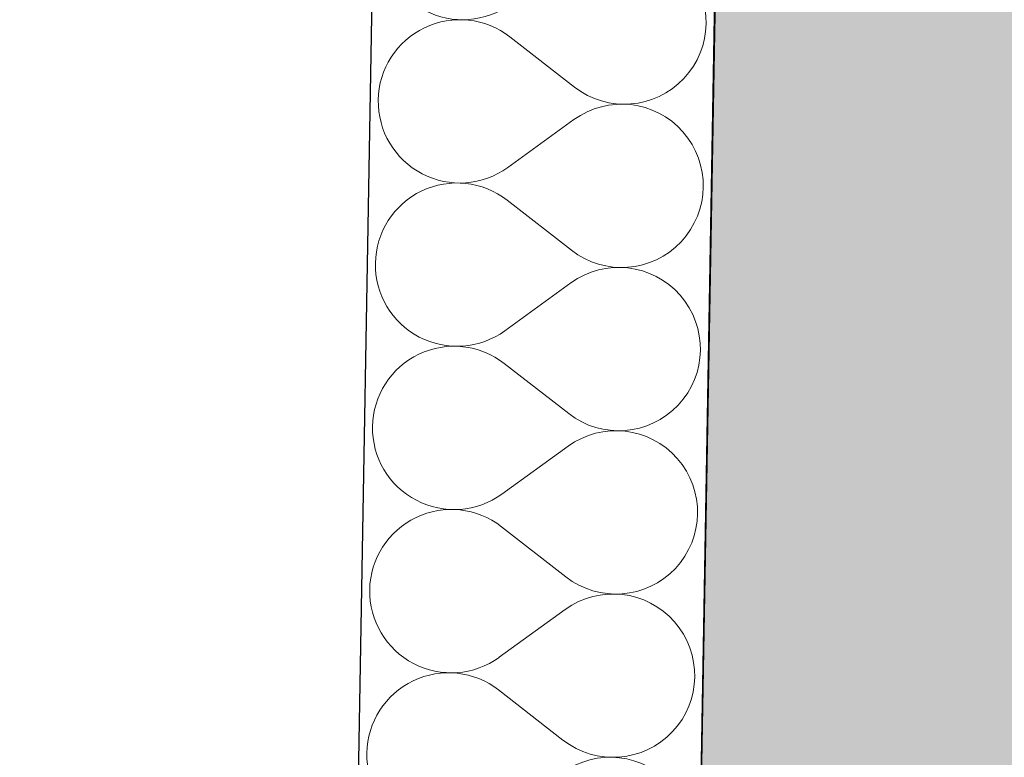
# Model space of a CAD drawing. Header units: millimetres. Extents: x -24674 to 2959, y -2716 to 20653.
# Tile 54 of 161: x -20642 to -20182, y 9423 to 9767. Entities that reach past the tile are written whole.
import ezdxf

# ---------------------------------------------------------------- set-up
doc = ezdxf.new("R2010")
doc.units = ezdxf.units.MM
doc.header["$MEASUREMENT"] = 0
doc.linetypes.add('Wipeout_Contour', pattern=[1000, 0, -1000])
for name, color, linetype in [('9._POHLED ZÁPADNÍ_1_Konstrukce - nosné', 7, 'Continuous'), ('9._POHLED ZÁPADNÍ_1_Nové_Konstrukce - nosné', 7, 'Continuous'), ('9._POHLED ZÁPADNÍ_1_Nové_Výplně - Povrchové', 7, 'Continuous'), ('9._POHLED ZÁPADNÍ_1_Nové_Výplně – Řezové', 7, 'Continuous'), ('9._POHLED ZÁPADNÍ_1_Výplně – Řezové', 7, 'Continuous'), ('9._POHLED ZÁPADNÍ_1_VÝTAH VAR 1', 7, 'Continuous')]:
    doc.layers.add(name, color=color, linetype=linetype)

# ---------------------------------------------------------------- blocks, each defined once
blk = doc.blocks.new('*X4', base_point=(-27719.5, -6043.99))
at = {"layer": '9._POHLED ZÁPADNÍ_1_Nové_Výplně – Řezové', "color": 21, "linetype": 'Continuous', "lineweight": 20, "true_color": 0xffaaaa}
for p, q in [((-20446.6, 9765.89), (-20449.19, 9765.08)), ((-20443.95, 9766.52), (-20446.6, 9765.89)), ((-20441.26, 9766.95), (-20443.95, 9766.52)), ((-20438.55, 9767.19), (-20441.26, 9766.95)), ((-20435.83, 9767.24), (-20438.55, 9767.19)), ((-20433.12, 9767.1), (-20435.83, 9767.24)), ((-20430.42, 9766.76), (-20433.12, 9767.1)), ((-20427.75, 9766.22), (-20430.42, 9766.76)), ((-20425.13, 9765.5), (-20427.75, 9766.22)), ((-20321.59, 9765.25), (-20321.64, 9767.97)), ((-20456.54, 9761.56), (-20458.81, 9760.05)), ((-20454.18, 9762.91), (-20456.54, 9761.56)), ((-20451.72, 9764.08), (-20454.18, 9762.91)), ((-20449.19, 9765.08), (-20451.72, 9764.08)), ((-20422.56, 9764.6), (-20425.13, 9765.5)), ((-20420.07, 9763.51), (-20422.56, 9764.6)), ((-20417.66, 9762.25), (-20420.07, 9763.51)), ((-20415.34, 9760.82), (-20417.66, 9762.25)), ((-20322.07, 9759.83), (-20321.73, 9762.53)), ((-20321.73, 9762.53), (-20321.59, 9765.25)), ((-20462.98, 9756.56), (-20464.87, 9754.61)), ((-20460.95, 9758.38), (-20462.98, 9756.56)), ((-20458.81, 9760.05), (-20460.95, 9758.38)), ((-20413.14, 9759.23), (-20415.34, 9760.82)), ((-20383.06, 9735.84), (-20413.14, 9759.23)), ((-20323.32, 9754.54), (-20322.6, 9757.17)), ((-20322.6, 9757.17), (-20322.07, 9759.83)), ((-20466.61, 9752.52), (-20468.2, 9750.31)), ((-20464.87, 9754.61), (-20466.61, 9752.52)), ((-20325.31, 9749.48), (-20324.23, 9751.98)), ((-20324.23, 9751.98), (-20323.32, 9754.54)), ((-20469.63, 9748), (-20470.89, 9745.59)), ((-20468.2, 9750.31), (-20469.63, 9748)), ((-20326.57, 9747.07), (-20325.31, 9749.48)), ((-20471.98, 9743.09), (-20472.88, 9740.53)), ((-20470.89, 9745.59), (-20471.98, 9743.09)), ((-20329.59, 9742.55), (-20328, 9744.76)), ((-20328, 9744.76), (-20326.57, 9747.07)), ((-20472.88, 9740.53), (-20473.6, 9737.9)), ((-20335.25, 9736.68), (-20333.22, 9738.5)), ((-20333.22, 9738.5), (-20331.34, 9740.46)), ((-20331.34, 9740.46), (-20329.59, 9742.55)), ((-20474.13, 9735.23), (-20474.47, 9732.53)), ((-20473.6, 9737.9), (-20474.13, 9735.23)), ((-20383.06, 9735.84), (-20380.86, 9734.25)), ((-20380.86, 9734.25), (-20378.54, 9732.82)), ((-20342.02, 9732.16), (-20339.66, 9733.5)), ((-20339.66, 9733.5), (-20337.4, 9735.02)), ((-20337.4, 9735.02), (-20335.25, 9736.68)), ((-20474.47, 9732.53), (-20474.61, 9729.82)), ((-20474.61, 9729.82), (-20474.56, 9727.1)), ((-20378.54, 9732.82), (-20376.13, 9731.56)), ((-20376.13, 9731.56), (-20373.64, 9730.47)), ((-20373.64, 9730.47), (-20371.07, 9729.56)), ((-20371.07, 9729.56), (-20368.45, 9728.84)), ((-20352.25, 9728.55), (-20349.6, 9729.18)), ((-20349.6, 9729.18), (-20347.01, 9729.99)), ((-20347.01, 9729.99), (-20344.48, 9730.98)), ((-20344.48, 9730.98), (-20342.02, 9732.16)), ((-20474.56, 9727.1), (-20474.32, 9724.39)), ((-20474.32, 9724.39), (-20473.88, 9721.7)), ((-20376.25, 9724.65), (-20378.71, 9723.47)), ((-20373.72, 9725.65), (-20376.25, 9724.65)), ((-20371.13, 9726.46), (-20373.72, 9725.65)), ((-20368.48, 9727.09), (-20371.13, 9726.46)), ((-20365.8, 9727.53), (-20368.48, 9727.09)), ((-20368.45, 9728.84), (-20365.78, 9728.31)), ((-20363.09, 9727.77), (-20365.8, 9727.53)), ((-20365.78, 9728.31), (-20363.08, 9727.97)), ((-20360.37, 9727.83), (-20363.09, 9727.77)), ((-20363.08, 9727.97), (-20360.37, 9727.83)), ((-20360.37, 9727.83), (-20357.65, 9727.87)), ((-20357.65, 9727.68), (-20360.37, 9727.83)), ((-20357.65, 9727.87), (-20354.94, 9728.12)), ((-20354.95, 9727.35), (-20357.65, 9727.68)), ((-20352.28, 9726.82), (-20354.95, 9727.35)), ((-20354.94, 9728.12), (-20352.25, 9728.55)), ((-20349.66, 9726.1), (-20352.28, 9726.82)), ((-20347.09, 9725.2), (-20349.66, 9726.1)), ((-20344.6, 9724.11), (-20347.09, 9725.2)), ((-20473.88, 9721.7), (-20473.25, 9719.05)), ((-20383.33, 9720.61), (-20414.2, 9698.28)), ((-20381.07, 9722.12), (-20383.33, 9720.61)), ((-20378.71, 9723.47), (-20381.07, 9722.12)), ((-20342.18, 9722.86), (-20344.6, 9724.11)), ((-20339.87, 9721.43), (-20342.18, 9722.86)), ((-20337.66, 9719.84), (-20339.87, 9721.43)), ((-20335.57, 9718.1), (-20337.66, 9719.84)), ((-20473.25, 9719.05), (-20472.44, 9716.46)), ((-20472.44, 9716.46), (-20471.44, 9713.93)), ((-20333.61, 9716.21), (-20335.57, 9718.1)), ((-20331.79, 9714.19), (-20333.61, 9716.21)), ((-20471.44, 9713.93), (-20470.27, 9711.47)), ((-20470.27, 9711.47), (-20468.92, 9709.11)), ((-20330.12, 9712.04), (-20331.79, 9714.19)), ((-20328.61, 9709.78), (-20330.12, 9712.04)), ((-20468.92, 9709.11), (-20467.41, 9706.85)), ((-20467.41, 9706.85), (-20465.74, 9704.7)), ((-20327.26, 9707.41), (-20328.61, 9709.78)), ((-20326.09, 9704.96), (-20327.26, 9707.41)), ((-20465.74, 9704.7), (-20463.92, 9702.68)), ((-20463.92, 9702.68), (-20461.96, 9700.79)), ((-20325.09, 9702.43), (-20326.09, 9704.96)), ((-20324.27, 9699.83), (-20325.09, 9702.43)), ((-20461.96, 9700.79), (-20459.87, 9699.05)), ((-20459.87, 9699.05), (-20457.66, 9697.46)), ((-20457.66, 9697.46), (-20455.34, 9696.03)), ((-20418.82, 9695.42), (-20416.46, 9696.77)), ((-20416.46, 9696.77), (-20414.2, 9698.28)), ((-20323.65, 9697.19), (-20324.27, 9699.83)), ((-20323.21, 9694.5), (-20323.65, 9697.19)), ((-20455.34, 9696.03), (-20452.93, 9694.77)), ((-20452.93, 9694.77), (-20450.44, 9693.69)), ((-20450.44, 9693.69), (-20447.87, 9692.79)), ((-20447.87, 9692.79), (-20445.25, 9692.07)), ((-20429.05, 9691.8), (-20426.4, 9692.43)), ((-20426.4, 9692.43), (-20423.81, 9693.24)), ((-20423.81, 9693.24), (-20421.27, 9694.24)), ((-20421.27, 9694.24), (-20418.82, 9695.42)), ((-20322.97, 9691.79), (-20323.21, 9694.5)), ((-20453.05, 9687.9), (-20455.51, 9686.73)), ((-20450.52, 9688.9), (-20453.05, 9687.9)), ((-20447.92, 9689.71), (-20450.52, 9688.9)), ((-20445.28, 9690.34), (-20447.92, 9689.71)), ((-20442.59, 9690.77), (-20445.28, 9690.34)), ((-20445.25, 9692.07), (-20442.58, 9691.54)), ((-20439.88, 9691.01), (-20442.59, 9690.77)), ((-20442.58, 9691.54), (-20439.88, 9691.21)), ((-20439.88, 9691.21), (-20437.16, 9691.06)), ((-20437.16, 9691.06), (-20439.88, 9691.01)), ((-20437.16, 9691.06), (-20434.44, 9691.11)), ((-20434.45, 9690.92), (-20437.16, 9691.06)), ((-20431.75, 9690.58), (-20434.45, 9690.92)), ((-20434.44, 9691.11), (-20431.73, 9691.36)), ((-20429.08, 9690.05), (-20431.75, 9690.58)), ((-20431.73, 9691.36), (-20429.05, 9691.8)), ((-20426.45, 9689.32), (-20429.08, 9690.05)), ((-20423.89, 9688.42), (-20426.45, 9689.32)), ((-20421.4, 9687.33), (-20423.89, 9688.42)), ((-20323.06, 9686.35), (-20322.92, 9689.07)), ((-20322.92, 9689.07), (-20322.97, 9691.79)), ((-20460.13, 9683.87), (-20462.28, 9682.2)), ((-20457.87, 9685.38), (-20460.13, 9683.87)), ((-20455.51, 9686.73), (-20457.87, 9685.38)), ((-20418.99, 9686.07), (-20421.4, 9687.33)), ((-20416.67, 9684.64), (-20418.99, 9686.07)), ((-20414.47, 9683.05), (-20416.67, 9684.64)), ((-20384.39, 9659.66), (-20414.47, 9683.05)), ((-20323.93, 9680.99), (-20323.4, 9683.66)), ((-20323.4, 9683.66), (-20323.06, 9686.35)), ((-20466.19, 9678.43), (-20467.94, 9676.34)), ((-20464.31, 9680.39), (-20466.19, 9678.43)), ((-20462.28, 9682.2), (-20464.31, 9680.39)), ((-20325.55, 9675.8), (-20324.65, 9678.36)), ((-20324.65, 9678.36), (-20323.93, 9680.99)), ((-20469.53, 9674.13), (-20470.96, 9671.82)), ((-20467.94, 9676.34), (-20469.53, 9674.13)), ((-20326.64, 9673.3), (-20325.55, 9675.8)), ((-20472.22, 9669.41), (-20473.3, 9666.91)), ((-20470.96, 9671.82), (-20472.22, 9669.41)), ((-20329.33, 9668.58), (-20327.9, 9670.89)), ((-20327.9, 9670.89), (-20326.64, 9673.3)), ((-20473.3, 9666.91), (-20474.21, 9664.35)), ((-20332.66, 9664.28), (-20330.92, 9666.37)), ((-20330.92, 9666.37), (-20329.33, 9668.58)), ((-20474.93, 9661.72), (-20475.46, 9659.05)), ((-20474.21, 9664.35), (-20474.93, 9661.72)), ((-20338.72, 9658.84), (-20336.58, 9660.51)), ((-20336.58, 9660.51), (-20334.55, 9662.32)), ((-20334.55, 9662.32), (-20332.66, 9664.28)), ((-20475.8, 9656.35), (-20475.94, 9653.64)), ((-20475.46, 9659.05), (-20475.8, 9656.35)), ((-20384.39, 9659.66), (-20382.19, 9658.07)), ((-20382.19, 9658.07), (-20379.87, 9656.64)), ((-20379.87, 9656.64), (-20377.46, 9655.38)), ((-20377.46, 9655.38), (-20374.97, 9654.29)), ((-20345.8, 9654.8), (-20343.35, 9655.98)), ((-20343.35, 9655.98), (-20340.99, 9657.33)), ((-20340.99, 9657.33), (-20338.72, 9658.84)), ((-20475.94, 9653.64), (-20475.89, 9650.92)), ((-20475.89, 9650.92), (-20475.65, 9648.21)), ((-20374.97, 9654.29), (-20372.4, 9653.38)), ((-20369.81, 9650.91), (-20372.46, 9650.28)), ((-20372.4, 9653.38), (-20369.78, 9652.66)), ((-20367.13, 9651.35), (-20369.81, 9650.91)), ((-20369.78, 9652.66), (-20367.11, 9652.13)), ((-20364.42, 9651.59), (-20367.13, 9651.35)), ((-20367.11, 9652.13), (-20364.41, 9651.79)), ((-20361.7, 9651.65), (-20364.42, 9651.59)), ((-20364.41, 9651.79), (-20361.7, 9651.65)), ((-20361.7, 9651.65), (-20358.98, 9651.69)), ((-20358.98, 9651.5), (-20361.7, 9651.65)), ((-20358.98, 9651.69), (-20356.27, 9651.94)), ((-20356.28, 9651.17), (-20358.98, 9651.5)), ((-20353.61, 9650.64), (-20356.28, 9651.17)), ((-20356.27, 9651.94), (-20353.58, 9652.37)), ((-20353.58, 9652.37), (-20350.93, 9653)), ((-20350.93, 9653), (-20348.34, 9653.81)), ((-20348.34, 9653.81), (-20345.8, 9654.8)), ((-20475.65, 9648.21), (-20475.21, 9645.52)), ((-20380.04, 9647.29), (-20382.4, 9645.94)), ((-20377.58, 9648.47), (-20380.04, 9647.29)), ((-20375.05, 9649.47), (-20377.58, 9648.47)), ((-20372.46, 9650.28), (-20375.05, 9649.47)), ((-20350.99, 9649.92), (-20353.61, 9650.64)), ((-20348.42, 9649.02), (-20350.99, 9649.92)), ((-20345.92, 9647.94), (-20348.42, 9649.02)), ((-20343.51, 9646.68), (-20345.92, 9647.94)), ((-20341.2, 9645.25), (-20343.51, 9646.68)), ((-20475.21, 9645.52), (-20474.58, 9642.88)), ((-20474.58, 9642.88), (-20473.77, 9640.28)), ((-20384.66, 9644.43), (-20415.53, 9622.1)), ((-20382.4, 9645.94), (-20384.66, 9644.43)), ((-20338.99, 9643.66), (-20341.2, 9645.25)), ((-20336.9, 9641.92), (-20338.99, 9643.66)), ((-20334.94, 9640.03), (-20336.9, 9641.92)), ((-20473.77, 9640.28), (-20472.77, 9637.75)), ((-20472.77, 9637.75), (-20471.6, 9635.3)), ((-20333.12, 9638.01), (-20334.94, 9640.03)), ((-20331.45, 9635.86), (-20333.12, 9638.01)), ((-20471.6, 9635.3), (-20470.25, 9632.93)), ((-20470.25, 9632.93), (-20468.73, 9630.67)), ((-20329.94, 9633.6), (-20331.45, 9635.86)), ((-20328.59, 9631.23), (-20329.94, 9633.6)), ((-20468.73, 9630.67), (-20467.06, 9628.52)), ((-20467.06, 9628.52), (-20465.24, 9626.5)), ((-20327.41, 9628.78), (-20328.59, 9631.23)), ((-20326.42, 9626.25), (-20327.41, 9628.78)), ((-20465.24, 9626.5), (-20463.29, 9624.61)), ((-20463.29, 9624.61), (-20461.2, 9622.87)), ((-20325.6, 9623.65), (-20326.42, 9626.25)), ((-20324.98, 9621.01), (-20325.6, 9623.65)), ((-20461.2, 9622.87), (-20458.99, 9621.28)), ((-20458.99, 9621.28), (-20456.67, 9619.85)), ((-20456.67, 9619.85), (-20454.26, 9618.59)), ((-20454.26, 9618.59), (-20451.77, 9617.51)), ((-20422.6, 9618.06), (-20420.15, 9619.24)), ((-20420.15, 9619.24), (-20417.79, 9620.59)), ((-20417.79, 9620.59), (-20415.53, 9622.1)), ((-20324.54, 9618.32), (-20324.98, 9621.01)), ((-20451.77, 9617.51), (-20449.2, 9616.61)), ((-20446.61, 9614.16), (-20449.25, 9613.53)), ((-20449.2, 9616.61), (-20446.58, 9615.89)), ((-20443.92, 9614.59), (-20446.61, 9614.16)), ((-20446.58, 9615.89), (-20443.91, 9615.36)), ((-20441.21, 9614.84), (-20443.92, 9614.59)), ((-20443.91, 9615.36), (-20441.21, 9615.03)), ((-20441.21, 9615.03), (-20438.49, 9614.88)), ((-20438.49, 9614.88), (-20441.21, 9614.84)), ((-20438.49, 9614.88), (-20435.77, 9614.94)), ((-20435.77, 9614.74), (-20438.49, 9614.88)), ((-20435.77, 9614.94), (-20433.06, 9615.18)), ((-20433.07, 9614.4), (-20435.77, 9614.74)), ((-20430.41, 9613.87), (-20433.07, 9614.4)), ((-20433.06, 9615.18), (-20430.38, 9615.62)), ((-20430.38, 9615.62), (-20427.73, 9616.25)), ((-20427.73, 9616.25), (-20425.13, 9617.06)), ((-20425.13, 9617.06), (-20422.6, 9618.06)), ((-20324.3, 9615.61), (-20324.54, 9618.32)), ((-20324.25, 9612.89), (-20324.3, 9615.61)), ((-20456.84, 9610.55), (-20459.2, 9609.21)), ((-20454.38, 9611.73), (-20456.84, 9610.55)), ((-20451.85, 9612.72), (-20454.38, 9611.73)), ((-20449.25, 9613.53), (-20451.85, 9612.72)), ((-20427.78, 9613.15), (-20430.41, 9613.87)), ((-20425.22, 9612.24), (-20427.78, 9613.15)), ((-20422.72, 9611.15), (-20425.22, 9612.24)), ((-20420.31, 9609.89), (-20422.72, 9611.15)), ((-20418, 9608.46), (-20420.31, 9609.89)), ((-20324.73, 9607.48), (-20324.39, 9610.18)), ((-20324.39, 9610.18), (-20324.25, 9612.89)), ((-20463.61, 9606.02), (-20465.63, 9604.21)), ((-20461.46, 9607.69), (-20463.61, 9606.02)), ((-20459.2, 9609.21), (-20461.46, 9607.69)), ((-20415.79, 9606.87), (-20418, 9608.46)), ((-20385.72, 9583.48), (-20415.79, 9606.87)), ((-20325.98, 9602.18), (-20325.26, 9604.81)), ((-20325.26, 9604.81), (-20324.73, 9607.48)), ((-20467.52, 9602.25), (-20469.27, 9600.16)), ((-20465.63, 9604.21), (-20467.52, 9602.25)), ((-20326.88, 9599.62), (-20325.98, 9602.18)), ((-20472.29, 9595.64), (-20473.55, 9593.23)), ((-20470.86, 9597.95), (-20472.29, 9595.64)), ((-20469.27, 9600.16), (-20470.86, 9597.95)), ((-20329.23, 9594.71), (-20327.97, 9597.12)), ((-20327.97, 9597.12), (-20326.88, 9599.62)), ((-20473.55, 9593.23), (-20474.63, 9590.73)), ((-20332.25, 9590.19), (-20330.66, 9592.4)), ((-20330.66, 9592.4), (-20329.23, 9594.71)), ((-20475.54, 9588.17), (-20476.26, 9585.54)), ((-20474.63, 9590.73), (-20475.54, 9588.17)), ((-20335.88, 9586.15), (-20333.99, 9588.1)), ((-20333.99, 9588.1), (-20332.25, 9590.19)), ((-20476.79, 9582.88), (-20477.12, 9580.18)), ((-20476.26, 9585.54), (-20476.79, 9582.88)), ((-20385.72, 9583.48), (-20383.51, 9581.89)), ((-20383.51, 9581.89), (-20381.2, 9580.46)), ((-20342.31, 9581.15), (-20340.05, 9582.66)), ((-20340.05, 9582.66), (-20337.9, 9584.33)), ((-20337.9, 9584.33), (-20335.88, 9586.15)), ((-20477.12, 9580.18), (-20477.27, 9577.46)), ((-20477.27, 9577.46), (-20477.22, 9574.74)), ((-20381.2, 9580.46), (-20378.79, 9579.2)), ((-20378.79, 9579.2), (-20376.3, 9578.11)), ((-20376.3, 9578.11), (-20373.73, 9577.21)), ((-20352.26, 9576.82), (-20349.66, 9577.63)), ((-20349.66, 9577.63), (-20347.13, 9578.63)), ((-20347.13, 9578.63), (-20344.68, 9579.8)), ((-20344.68, 9579.8), (-20342.31, 9581.15)), ((-20477.22, 9574.74), (-20476.97, 9572.03)), ((-20376.38, 9573.29), (-20378.91, 9572.29)), ((-20373.79, 9574.1), (-20376.38, 9573.29)), ((-20371.14, 9574.73), (-20373.79, 9574.1)), ((-20373.73, 9577.21), (-20371.11, 9576.48)), ((-20368.45, 9575.17), (-20371.14, 9574.73)), ((-20371.11, 9576.48), (-20368.44, 9575.95)), ((-20365.74, 9575.42), (-20368.45, 9575.17)), ((-20368.44, 9575.95), (-20365.74, 9575.61)), ((-20365.74, 9575.61), (-20363.02, 9575.47)), ((-20363.02, 9575.47), (-20365.74, 9575.42)), ((-20363.02, 9575.47), (-20360.3, 9575.52)), ((-20360.31, 9575.32), (-20363.02, 9575.47)), ((-20357.61, 9574.99), (-20360.31, 9575.32)), ((-20360.3, 9575.52), (-20357.59, 9575.76)), ((-20354.94, 9574.46), (-20357.61, 9574.99)), ((-20357.59, 9575.76), (-20354.91, 9576.19)), ((-20352.31, 9573.74), (-20354.94, 9574.46)), ((-20354.91, 9576.19), (-20352.26, 9576.82)), ((-20349.75, 9572.84), (-20352.31, 9573.74)), ((-20347.25, 9571.76), (-20349.75, 9572.84)), ((-20476.97, 9572.03), (-20476.54, 9569.34)), ((-20476.54, 9569.34), (-20475.91, 9566.7)), ((-20385.99, 9568.25), (-20416.86, 9545.93)), ((-20383.73, 9569.76), (-20385.99, 9568.25)), ((-20381.36, 9571.11), (-20383.73, 9569.76)), ((-20378.91, 9572.29), (-20381.36, 9571.11)), ((-20344.84, 9570.5), (-20347.25, 9571.76)), ((-20342.53, 9569.07), (-20344.84, 9570.5)), ((-20340.32, 9567.48), (-20342.53, 9569.07)), ((-20475.91, 9566.7), (-20475.1, 9564.1)), ((-20475.1, 9564.1), (-20474.1, 9561.57)), ((-20338.23, 9565.74), (-20340.32, 9567.48)), ((-20336.27, 9563.85), (-20338.23, 9565.74)), ((-20334.45, 9561.83), (-20336.27, 9563.85)), ((-20474.1, 9561.57), (-20472.92, 9559.12)), ((-20472.92, 9559.12), (-20471.58, 9556.75)), ((-20332.78, 9559.68), (-20334.45, 9561.83)), ((-20331.27, 9557.42), (-20332.78, 9559.68)), ((-20471.58, 9556.75), (-20470.06, 9554.49)), ((-20470.06, 9554.49), (-20468.39, 9552.35)), ((-20329.92, 9555.06), (-20331.27, 9557.42)), ((-20328.74, 9552.6), (-20329.92, 9555.06)), ((-20468.39, 9552.35), (-20466.57, 9550.32)), ((-20466.57, 9550.32), (-20464.61, 9548.43)), ((-20327.75, 9550.07), (-20328.74, 9552.6)), ((-20326.93, 9547.48), (-20327.75, 9550.07)), ((-20464.61, 9548.43), (-20462.52, 9546.69)), ((-20462.52, 9546.69), (-20460.32, 9545.1)), ((-20460.32, 9545.1), (-20458, 9543.67)), ((-20419.12, 9544.41), (-20416.86, 9545.93)), ((-20326.3, 9544.83), (-20326.93, 9547.48)), ((-20458, 9543.67), (-20455.59, 9542.42)), ((-20455.59, 9542.42), (-20453.09, 9541.33)), ((-20453.09, 9541.33), (-20450.53, 9540.43)), ((-20429.06, 9540.07), (-20426.46, 9540.89)), ((-20426.46, 9540.89), (-20423.93, 9541.88)), ((-20423.93, 9541.88), (-20421.48, 9543.06)), ((-20421.48, 9543.06), (-20419.12, 9544.41)), ((-20325.87, 9542.14), (-20326.3, 9544.83)), ((-20325.62, 9539.43), (-20325.87, 9542.14)), ((-20453.18, 9536.54), (-20455.71, 9535.55)), ((-20450.58, 9537.36), (-20453.18, 9536.54)), ((-20447.93, 9537.98), (-20450.58, 9537.36)), ((-20450.53, 9540.43), (-20447.9, 9539.71)), ((-20445.25, 9538.42), (-20447.93, 9537.98)), ((-20447.9, 9539.71), (-20445.23, 9539.18)), ((-20442.54, 9538.66), (-20445.25, 9538.42)), ((-20445.23, 9539.18), (-20442.53, 9538.85)), ((-20439.82, 9538.71), (-20442.54, 9538.66)), ((-20442.53, 9538.85), (-20439.82, 9538.71)), ((-20439.82, 9538.71), (-20437.1, 9538.76)), ((-20437.1, 9538.56), (-20439.82, 9538.71)), ((-20437.1, 9538.76), (-20434.39, 9539)), ((-20434.4, 9538.22), (-20437.1, 9538.56)), ((-20431.73, 9537.69), (-20434.4, 9538.22)), ((-20434.39, 9539), (-20431.7, 9539.44)), ((-20429.11, 9536.97), (-20431.73, 9537.69)), ((-20431.7, 9539.44), (-20429.06, 9540.07)), ((-20426.55, 9536.06), (-20429.11, 9536.97)), ((-20424.05, 9534.97), (-20426.55, 9536.06)), ((-20325.72, 9534), (-20325.57, 9536.71)), ((-20325.57, 9536.71), (-20325.62, 9539.43)), ((-20462.79, 9531.51), (-20464.94, 9529.85)), ((-20460.53, 9533.03), (-20462.79, 9531.51)), ((-20458.16, 9534.37), (-20460.53, 9533.03)), ((-20455.71, 9535.55), (-20458.16, 9534.37)), ((-20421.64, 9533.71), (-20424.05, 9534.97)), ((-20419.33, 9532.28), (-20421.64, 9533.71)), ((-20417.12, 9530.69), (-20419.33, 9532.28)), ((-20326.59, 9528.63), (-20326.06, 9531.3)), ((-20326.06, 9531.3), (-20325.72, 9534)), ((-20466.96, 9528.03), (-20468.85, 9526.07)), ((-20464.94, 9529.85), (-20466.96, 9528.03)), ((-20387.05, 9507.3), (-20417.12, 9530.69)), ((-20327.31, 9526.01), (-20326.59, 9528.63)), ((-20470.59, 9523.98), (-20472.19, 9521.77)), ((-20468.85, 9526.07), (-20470.59, 9523.98)), ((-20329.29, 9520.94), (-20328.21, 9523.44)), ((-20328.21, 9523.44), (-20327.31, 9526.01)), ((-20473.61, 9519.46), (-20474.88, 9517.05)), ((-20472.19, 9521.77), (-20473.61, 9519.46)), ((-20331.98, 9516.22), (-20330.56, 9518.53)), ((-20330.56, 9518.53), (-20329.29, 9520.94)), ((-20475.96, 9514.55), (-20476.86, 9511.99)), ((-20474.88, 9517.05), (-20475.96, 9514.55)), ((-20335.32, 9511.92), (-20333.58, 9514.01)), ((-20333.58, 9514.01), (-20331.98, 9516.22)), ((-20477.58, 9509.36), (-20478.11, 9506.7)), ((-20476.86, 9511.99), (-20477.58, 9509.36)), ((-20339.23, 9508.15), (-20337.21, 9509.97)), ((-20337.21, 9509.97), (-20335.32, 9511.92)), ((-20478.45, 9504), (-20478.6, 9501.28)), ((-20478.11, 9506.7), (-20478.45, 9504)), ((-20387.05, 9507.3), (-20384.84, 9505.71)), ((-20384.84, 9505.71), (-20382.53, 9504.28)), ((-20382.53, 9504.28), (-20380.12, 9503.02)), ((-20346.01, 9503.62), (-20343.64, 9504.97)), ((-20343.64, 9504.97), (-20341.38, 9506.48)), ((-20341.38, 9506.48), (-20339.23, 9508.15)), ((-20478.6, 9501.28), (-20478.55, 9498.56)), ((-20380.12, 9503.02), (-20377.62, 9501.93)), ((-20377.62, 9501.93), (-20375.06, 9501.03)), ((-20375.06, 9501.03), (-20372.44, 9500.31)), ((-20372.44, 9500.31), (-20369.77, 9499.77)), ((-20367.07, 9499.24), (-20369.78, 9498.99)), ((-20369.77, 9499.77), (-20367.07, 9499.43)), ((-20367.07, 9499.43), (-20364.35, 9499.29)), ((-20364.35, 9499.29), (-20367.07, 9499.24)), ((-20364.35, 9499.29), (-20361.63, 9499.34)), ((-20361.64, 9499.15), (-20364.35, 9499.29)), ((-20358.94, 9498.81), (-20361.64, 9499.15)), ((-20361.63, 9499.34), (-20358.92, 9499.58)), ((-20358.92, 9499.58), (-20356.24, 9500.01)), ((-20356.24, 9500.01), (-20353.59, 9500.64)), ((-20353.59, 9500.64), (-20350.99, 9501.45)), ((-20350.99, 9501.45), (-20348.46, 9502.45)), ((-20348.46, 9502.45), (-20346.01, 9503.62)), ((-20478.55, 9498.56), (-20478.3, 9495.85)), ((-20478.3, 9495.85), (-20477.87, 9493.17)), ((-20382.69, 9494.93), (-20385.05, 9493.58)), ((-20380.24, 9496.11), (-20382.69, 9494.93)), ((-20377.71, 9497.11), (-20380.24, 9496.11)), ((-20375.11, 9497.92), (-20377.71, 9497.11)), ((-20372.47, 9498.55), (-20375.11, 9497.92)), ((-20369.78, 9498.99), (-20372.47, 9498.55)), ((-20356.27, 9498.28), (-20358.94, 9498.81)), ((-20353.64, 9497.56), (-20356.27, 9498.28)), ((-20351.08, 9496.66), (-20353.64, 9497.56)), ((-20348.58, 9495.58), (-20351.08, 9496.66)), ((-20346.17, 9494.32), (-20348.58, 9495.58)), ((-20477.87, 9493.17), (-20477.24, 9490.52)), ((-20477.24, 9490.52), (-20476.42, 9487.92)), ((-20387.31, 9492.07), (-20418.18, 9469.75)), ((-20385.05, 9493.58), (-20387.31, 9492.07)), ((-20343.85, 9492.89), (-20346.17, 9494.32)), ((-20341.65, 9491.3), (-20343.85, 9492.89)), ((-20339.56, 9489.56), (-20341.65, 9491.3)), ((-20476.42, 9487.92), (-20475.43, 9485.39)), ((-20475.43, 9485.39), (-20474.25, 9482.94)), ((-20337.6, 9487.67), (-20339.56, 9489.56)), ((-20335.78, 9485.65), (-20337.6, 9487.67)), ((-20334.11, 9483.5), (-20335.78, 9485.65)), ((-20474.25, 9482.94), (-20472.9, 9480.57)), ((-20332.59, 9481.24), (-20334.11, 9483.5)), ((-20331.25, 9478.88), (-20332.59, 9481.24)), ((-20472.9, 9480.57), (-20471.39, 9478.31)), ((-20471.39, 9478.31), (-20469.72, 9476.17)), ((-20469.72, 9476.17), (-20467.9, 9474.14)), ((-20330.07, 9476.42), (-20331.25, 9478.88)), ((-20329.07, 9473.89), (-20330.07, 9476.42)), ((-20467.9, 9474.14), (-20465.94, 9472.26)), ((-20465.94, 9472.26), (-20463.85, 9470.51)), ((-20328.26, 9471.3), (-20329.07, 9473.89)), ((-20463.85, 9470.51), (-20461.65, 9468.92)), ((-20461.65, 9468.92), (-20459.33, 9467.5)), ((-20459.33, 9467.5), (-20456.92, 9466.24)), ((-20422.81, 9466.88), (-20420.44, 9468.23)), ((-20420.44, 9468.23), (-20418.18, 9469.75)), ((-20327.63, 9468.65), (-20328.26, 9471.3)), ((-20327.2, 9465.96), (-20327.63, 9468.65)), ((-20456.92, 9466.24), (-20454.42, 9465.15)), ((-20454.42, 9465.15), (-20451.86, 9464.25)), ((-20451.86, 9464.25), (-20449.23, 9463.53)), ((-20449.23, 9463.53), (-20446.56, 9463.01)), ((-20443.87, 9462.48), (-20446.58, 9462.24)), ((-20446.56, 9463.01), (-20443.86, 9462.67)), ((-20441.15, 9462.53), (-20443.87, 9462.48)), ((-20443.86, 9462.67), (-20441.15, 9462.53)), ((-20441.15, 9462.53), (-20438.43, 9462.58)), ((-20438.43, 9462.38), (-20441.15, 9462.53)), ((-20438.43, 9462.58), (-20435.72, 9462.82)), ((-20435.73, 9462.04), (-20438.43, 9462.38)), ((-20435.72, 9462.82), (-20433.03, 9463.26)), ((-20433.03, 9463.26), (-20430.38, 9463.89)), ((-20430.38, 9463.89), (-20427.79, 9464.71)), ((-20427.79, 9464.71), (-20425.26, 9465.71)), ((-20425.26, 9465.71), (-20422.81, 9466.88)), ((-20326.95, 9463.25), (-20327.2, 9465.96)), ((-20326.9, 9460.53), (-20326.95, 9463.25)), ((-20459.49, 9458.19), (-20461.86, 9456.85)), ((-20457.04, 9459.37), (-20459.49, 9458.19)), ((-20454.51, 9460.36), (-20457.04, 9459.37)), ((-20451.91, 9461.18), (-20454.51, 9460.36)), ((-20449.26, 9461.8), (-20451.91, 9461.18)), ((-20446.58, 9462.24), (-20449.26, 9461.8)), ((-20433.06, 9461.51), (-20435.73, 9462.04)), ((-20430.44, 9460.79), (-20433.06, 9461.51)), ((-20427.87, 9459.88), (-20430.44, 9460.79)), ((-20425.38, 9458.8), (-20427.87, 9459.88)), ((-20422.97, 9457.53), (-20425.38, 9458.8)), ((-20327.38, 9455.12), (-20327.05, 9457.82)), ((-20327.05, 9457.82), (-20326.9, 9460.53)), ((-20466.27, 9453.67), (-20468.29, 9451.85)), ((-20464.12, 9455.34), (-20466.27, 9453.67)), ((-20461.86, 9456.85), (-20464.12, 9455.34)), ((-20420.66, 9456.1), (-20422.97, 9457.53)), ((-20418.45, 9454.51), (-20420.66, 9456.1)), ((-20388.38, 9431.13), (-20418.45, 9454.51)), ((-20327.91, 9452.45), (-20327.38, 9455.12)), ((-20470.18, 9449.89), (-20471.92, 9447.8)), ((-20468.29, 9451.85), (-20470.18, 9449.89)), ((-20329.54, 9447.26), (-20328.63, 9449.83)), ((-20328.63, 9449.83), (-20327.91, 9452.45)), ((-20473.51, 9445.6), (-20474.94, 9443.28)), ((-20471.92, 9447.8), (-20473.51, 9445.6)), ((-20331.88, 9442.35), (-20330.62, 9444.77)), ((-20330.62, 9444.77), (-20329.54, 9447.26)), ((-20476.2, 9440.87), (-20477.29, 9438.38)), ((-20474.94, 9443.28), (-20476.2, 9440.87)), ((-20334.9, 9437.83), (-20333.31, 9440.04)), ((-20333.31, 9440.04), (-20331.88, 9442.35)), ((-20478.19, 9435.81), (-20478.91, 9433.19)), ((-20477.29, 9438.38), (-20478.19, 9435.81)), ((-20338.54, 9433.79), (-20336.65, 9435.75)), ((-20336.65, 9435.75), (-20334.9, 9437.83)), ((-20479.44, 9430.52), (-20479.78, 9427.82)), ((-20478.91, 9433.19), (-20479.44, 9430.52)), ((-20388.38, 9431.13), (-20386.17, 9429.53)), ((-20344.97, 9428.79), (-20342.71, 9430.3)), ((-20342.71, 9430.3), (-20340.56, 9431.97)), ((-20340.56, 9431.97), (-20338.54, 9433.79)), ((-20479.78, 9427.82), (-20479.92, 9425.1)), ((-20386.17, 9429.53), (-20383.86, 9428.1)), ((-20383.86, 9428.1), (-20381.45, 9426.84)), ((-20381.45, 9426.84), (-20378.95, 9425.75)), ((-20378.95, 9425.75), (-20376.39, 9424.85)), ((-20352.32, 9425.27), (-20349.79, 9426.27)), ((-20349.79, 9426.27), (-20347.33, 9427.44)), ((-20347.33, 9427.44), (-20344.97, 9428.79)), ((-20479.92, 9425.1), (-20479.87, 9422.38)), ((-20376.39, 9424.85), (-20373.76, 9424.13)), ((-20373.76, 9424.13), (-20371.1, 9423.6)), ((-20371.1, 9423.6), (-20368.4, 9423.26)), ((-20368.4, 9423.26), (-20365.68, 9423.11)), ((-20365.68, 9423.11), (-20362.96, 9423.16)), ((-20362.96, 9423.16), (-20360.25, 9423.4)), ((-20360.25, 9423.4), (-20357.56, 9423.83)), ((-20357.56, 9423.83), (-20354.92, 9424.46)), ((-20354.92, 9424.46), (-20352.32, 9425.27))]:
    blk.add_line(p, q, dxfattribs=at)
blk = doc.blocks.new('*X18', base_point=(-27719.5, -6043.99))
at = {"layer": '9._POHLED ZÁPADNÍ_1_Nové_Výplně – Řezové', "color": 21, "linetype": 'Continuous', "lineweight": 20, "true_color": 0xffaaaa}
for p, q in [((-20383.06, 9735.84), (-20413.14, 9759.23)), ((-20383.33, 9720.61), (-20414.2, 9698.28)), ((-20384.39, 9659.66), (-20414.47, 9683.05)), ((-20384.66, 9644.43), (-20415.53, 9622.1)), ((-20385.72, 9583.48), (-20415.79, 9606.87)), ((-20385.99, 9568.25), (-20416.86, 9545.93)), ((-20387.05, 9507.3), (-20417.12, 9530.69)), ((-20387.31, 9492.07), (-20418.18, 9469.75)), ((-20388.38, 9431.13), (-20418.45, 9454.51))]:
    blk.add_line(p, q, dxfattribs=at)
for centre, start, end in [((-20435.19, 9805.33), 179.0012, 305.8711), ((-20359.68, 9765.91), 232.1313, 125.8711), ((-20436.52, 9729.15), 52.1313, 179.0012), ((-20436.52, 9729.15), 179.0012, 305.8711), ((-20361.01, 9689.74), 232.1313, 125.8711), ((-20437.85, 9652.97), 52.1313, 179.0012), ((-20437.85, 9652.97), 179.0012, 305.8711), ((-20362.34, 9613.56), 232.1313, 125.8711), ((-20439.18, 9576.8), 52.1313, 179.0012), ((-20439.18, 9576.8), 179.0012, 305.8711), ((-20363.66, 9537.38), 232.1313, 125.8711), ((-20440.51, 9500.62), 52.1313, 179.0012), ((-20440.51, 9500.62), 179.0012, 305.8711), ((-20364.99, 9461.2), 232.1313, 125.8711), ((-20441.83, 9424.44), 52.1313, 179.0012), ((-20441.83, 9424.44), 179.0012, 305.8711), ((-20366.32, 9385.02), 232.1313, 125.8711)]:
    blk.add_arc(centre, 38.1, start, end, dxfattribs=at)

msp = doc.modelspace()

# ---------------------------------------------------------------- wipeouts: each hides what was drawn before it
at = {"color": 254, "linetype": 'Wipeout_Contour', "lineweight": 0, "ltscale": 108323.765576}
msp.add_wipeout([(-20470.48, 10185.48), (-20571.1, 4413.92), (-20421.12, 4411.3), (-20411.13, 4411.13), (-20313.53, 10008.83)], dxfattribs=at).dxf.layer = '9._POHLED ZÁPADNÍ_1_Nové_Výplně – Řezové'

# ---------------------------------------------------------------- next in the draw order: linework, layer by layer
at = {"layer": '9._POHLED ZÁPADNÍ_1_Nové_Konstrukce - nosné', "color": 1, "linetype": 'Continuous', "lineweight": 25, "flags": 128}
for points in [[(-20470.48, 10185.48), (-20571.1, 4413.92)], [(-20411.13, 4411.13), (-20313.53, 10008.83)]]:
    msp.add_lwpolyline(points, dxfattribs=at)

# ---------------------------------------------------------------- next in the draw order: block references
at = {"layer": '9._POHLED ZÁPADNÍ_1_VÝTAH VAR 1', "color": 9, "linetype": 'Continuous', "lineweight": 13}
msp.add_blockref('*X4', (-27719.5, -6043.99), dxfattribs=at)

# ---------------------------------------------------------------- next in the draw order: wipeouts: each hides what was drawn before it
at = {"color": 254, "linetype": 'Wipeout_Contour', "lineweight": 0, "ltscale": 76753.955194}
msp.add_wipeout([(-20313.53, 10008.83), (-12642.62, 9234.92), (-12626.56, 9394.11), (-20310.73, 10169.36)], dxfattribs=at).dxf.layer = '9._POHLED ZÁPADNÍ_1_Nové_Výplně - Povrchové'

# ---------------------------------------------------------------- next in the draw order: hatches: boundary and pattern name
at = {"layer": '9._POHLED ZÁPADNÍ_1_Výplně – Řezové', "linetype": 'Continuous', "lineweight": 13}
msp.add_hatch(color=254, dxfattribs=at).paths.add_polyline_path([(-20313.37, 10013.89), (-20411.95, 4415.68), (-20112, 4410.4), (-20020.94, 9581.29)])

# ---------------------------------------------------------------- next in the draw order: linework, layer by layer
at = {"layer": '9._POHLED ZÁPADNÍ_1_Konstrukce - nosné', "color": 7, "linetype": 'Continuous', "lineweight": 50, "flags": 128}
msp.add_lwpolyline([(-20313.37, 10013.89), (-20411.95, 4415.68)], dxfattribs=at)

# ---------------------------------------------------------------- next in the draw order: wipeouts: each hides what was drawn before it
at = {"color": 254, "linetype": 'Wipeout_Contour', "lineweight": 0, "ltscale": 274303.920399}
msp.add_wipeout([(-20641.96, 349.65), (-20481.93, 349.73), (-20428.28, 3427.35), (-20533.92, 3427.35), (-20533.92, 3677.35), (-20423.92, 3677.35), (-20313.53, 10008.83), (-20473.28, 10024.95), (-20580.69, 3864), (-20570.98, 4415.68), (-20411.95, 4415.68), (-20421.63, 3865.76), (-20580.69, 3864)], dxfattribs=at).dxf.layer = '9._POHLED ZÁPADNÍ_1_Nové_Výplně – Řezové'

# ---------------------------------------------------------------- next in the draw order: linework, layer by layer
at = {"layer": '9._POHLED ZÁPADNÍ_1_Nové_Konstrukce - nosné', "color": 1, "linetype": 'Continuous', "lineweight": 25, "flags": 128}
for points in [[(-20470.48, 10185.48), (-20641.96, 349.65)], [(-20423.92, 3677.35), (-20313.53, 10008.83)]]:
    msp.add_lwpolyline(points, dxfattribs=at)

# ---------------------------------------------------------------- next in the draw order: block references
at = {"layer": '9._POHLED ZÁPADNÍ_1_VÝTAH VAR 1', "color": 9, "linetype": 'Continuous', "lineweight": 13}
msp.add_blockref('*X18', (-27719.5, -6043.99), dxfattribs=at)

# ---------------------------------------------------------------- next in the draw order: wipeouts: each hides what was drawn before it
at = {"color": 254, "linetype": 'Wipeout_Contour', "lineweight": 0, "ltscale": 74181.028328}
msp.add_wipeout([(-20313.53, 10008.83), (-11130.91, 9082.41), (-11114.85, 9241.6), (-20310.73, 10169.36)], dxfattribs=at).dxf.layer = '9._POHLED ZÁPADNÍ_1_Nové_Výplně – Řezové'

doc.saveas('drawing.dxf')
